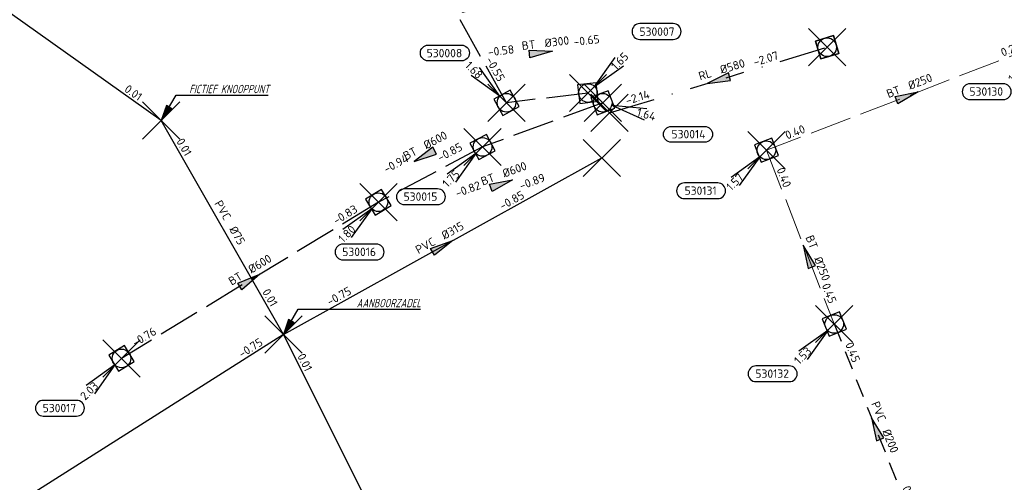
# Model space of a CAD drawing. Header units: metres. Extents: x 153343 to 157271, y 461673 to 467005.
# Tile 42 of 191: x 154305 to 154464, y 464228 to 464303. Entities that reach past the tile are written whole.
import ezdxf
from ezdxf.enums import TextEntityAlignment as Align
from ezdxf.lldxf.tags import DXFTag

# ---------------------------------------------------------------- set-up
doc = ezdxf.new("R2010")
doc.units = ezdxf.units.M
doc.header["$LTSCALE"] = 0.75
doc.header["$PDMODE"] = 3
doc.header["$PDSIZE"] = 3
for name, pattern in [('RI-HWA_BETON', [11.4, 9, -2.4]), ('RI-HWA_PVC', [6.4, 4, -2.4]), ('RI-RELINEN', [38, 10, -4, 0, -4, 4, -4, 4, -4, 0, -4])]:
    doc.linetypes.add(name, pattern=pattern)
doc.layers.get('0').update_dxf_attribs({"lineweight": 25})
doc.layers.get('defpoints').update_dxf_attribs({"lineweight": 25})
for name, color, linetype in [('aanboorzadel', 7, 'Continuous'), ('B-OI-RI-AANPIJLING', 1, 'Continuous'), ('B-OI-RI-DRUKLEIDING_TRANSPORTLEIDING_PVC_50-G', 210, 'RI-PERS'), ('B-OI-RI-DRUKLEIDING_TRANSPORTLEIDING_PVC_75-G', 210, 'RI-PERS'), ('B-OI-RI-HWA_PUTNUMMER-S @ 0.75', 151, 'Continuous'), ('B-OI-RI-HWA_TRANSPORTLEIDING_BETON_300-G', 151, 'RI-HWA_BETON'), ('B-OI-RI-HWA_TRANSPORTLEIDING_BETON_600-G', 151, 'RI-HWA_BETON'), ('B-OI-RI-HWA_TRANSPORTLEIDING_PVC_200-G', 151, 'RI-HWA_PVC'), ('B-OI-RI-PERSLEIDING_TRANSPORTLEIDING_PVC_315-G', 210, 'RI-PERS'), ('B-OI-RI-VWA_TRANSPORTLEIDING_B+RELINED_580-G', 33, 'RI-RELINEN'), ('fictief knooppunt', 7, 'Continuous'), ('gemaal', 7, 'Continuous')]:
    doc.layers.add(name, color=color, linetype=linetype)
for name, color, linetype, lineweight in [('B-OI-RI-HWA_RIOOLPUT_INSPECTIEPUT-S', 151, 'Continuous', 25), ('B-OI-RI-HWA_STROOMRICHTING-S @ 0.75', 151, 'Continuous', 25), ('B-OI-RI-HWA_TRANSPORTLEIDING_BETON_250-G', 151, 'RI-HWA_BETON', 18), ('B-OI-RI-VWA_RIOOLPUT_INSPECTIEPUT_BETON-S', 33, 'Continuous', 25), ('B-OI-RI-VWA_STROOMRICHTING-S @ 0.75', 33, 'Continuous', 25), ('N-OI-RI-BIJZONDERDERHEDEN-T18', 134, 'Continuous', 18)]:
    doc.layers.add(name, color=color, linetype=linetype, lineweight=lineweight)
doc.layers.add('inspectieput', color=7, linetype='Continuous', plot=False)
doc.layers.add('spindelschuif', color=7, linetype='Continuous', plot=False)
doc.styles.add('NLCS-ISO', font='isocpeur.ttf')
doc.styles.add('NLCS-ISO-M750-T18_CURSIEF', font='NLCS-ISO.ttf', dxfattribs={"oblique": 15, "height": 1.35})
doc.styles.get("Standard").update_dxf_attribs({"font": 'txt.shx'})
tags = doc.linetypes.add('RI-PERS', pattern='A,7,-2,["P",Standard,S=1.8,R=0,X=-0.5,Y=-0.9],-2,7,-2,[102,NLCS.SHX,S=1,R=180,X=0,Y=0],-2', length=22).pattern_tags.tags
tags[6] = DXFTag(74, 10)

# ---------------------------------------------------------------- blocks, each defined once
blk = doc.blocks.new('*U1411')
at = {"ltscale": 0.1}
blk.add_hatch(color=256, dxfattribs=at).paths.add_polyline_path([(-2.5, 0), (2.5, -0.83), (2.5, 0.83)])
at = {"ltscale": 0.1, "flags": 128}
blk.add_lwpolyline([(-2.5, 0), (2.5, -0.83), (2.5, 0.83)], close=True, dxfattribs=at)
at = {"ltscale": 0.1, "style": 'NLCS-ISO'}
for tag, p in [('BOBL', (-14.85, 0)), ('MAT', (-1, 0.5))]:
    blk.add_attdef(tag, text='', height=1.8, dxfattribs=at).set_placement(p, align=Align.BOTTOM_RIGHT)
for tag, p in [('DIA', (1, 0.5)), ('BOBR', (13.91, 0))]:
    blk.add_attdef(tag, text='', height=1.8, dxfattribs=at).set_placement(p, align=Align.BOTTOM_LEFT)
at = {"layer": 'defpoints', "ltscale": 0.1, "style": 'NLCS-ISO', "flags": 1}
blk.add_attdef('JVA', text='', height=1.8, dxfattribs=at).set_placement((0, -1), align=Align.TOP_CENTER)
blk = doc.blocks.new('*U1412')
at = {"ltscale": 0.1}
blk.add_hatch(color=256, dxfattribs=at).paths.add_polyline_path([(-2.5, 0), (2.5, -0.83), (2.5, 0.83)])
at = {"ltscale": 0.1, "flags": 128}
blk.add_lwpolyline([(-2.5, 0), (2.5, -0.83), (2.5, 0.83)], close=True, dxfattribs=at)
at = {"ltscale": 0.1, "style": 'NLCS-ISO'}
for tag, p in [('BOBL', (-15.41, 0)), ('MAT', (-1, 0.5))]:
    blk.add_attdef(tag, text='', height=1.8, dxfattribs=at).set_placement(p, align=Align.BOTTOM_RIGHT)
for tag, p in [('DIA', (1, 0.5)), ('BOBR', (6.94, 0))]:
    blk.add_attdef(tag, text='', height=1.8, dxfattribs=at).set_placement(p, align=Align.BOTTOM_LEFT)
at = {"layer": 'defpoints', "ltscale": 0.1, "style": 'NLCS-ISO', "flags": 1}
blk.add_attdef('JVA', text='', height=1.8, dxfattribs=at).set_placement((0, -1), align=Align.TOP_CENTER)
blk = doc.blocks.new('*U1415')
at = {"ltscale": 0.1}
blk.add_hatch(color=256, dxfattribs=at).paths.add_polyline_path([(2.5, 0), (-2.5, -0.83), (-2.5, 0.83)])
at = {"ltscale": 0.1, "flags": 128}
blk.add_lwpolyline([(2.5, 0), (-2.5, -0.83), (-2.5, 0.83)], close=True, dxfattribs=at)
at = {"ltscale": 0.1, "style": 'NLCS-ISO'}
for tag, p in [('BOBL', (-23.1, 0)), ('MAT', (-1, 0.5))]:
    blk.add_attdef(tag, text='', height=1.8, dxfattribs=at).set_placement(p, align=Align.BOTTOM_RIGHT)
for tag, p in [('DIA', (1, 0.5)), ('BOBR', (22.15, -0.01))]:
    blk.add_attdef(tag, text='', height=1.8, dxfattribs=at).set_placement(p, align=Align.BOTTOM_LEFT)
at = {"layer": 'defpoints', "ltscale": 0.1, "style": 'NLCS-ISO', "flags": 1}
blk.add_attdef('JVA', text='', height=1.8, dxfattribs=at).set_placement((0, -1), align=Align.TOP_CENTER)
blk = doc.blocks.new('*U1361')
at = {"ltscale": 0.1}
blk.add_hatch(color=256, dxfattribs=at).paths.add_polyline_path([(2.5, 0), (-2.5, -0.83), (-2.5, 0.83)])
at = {"ltscale": 0.1, "flags": 128}
blk.add_lwpolyline([(2.5, 0), (-2.5, -0.83), (-2.5, 0.83)], close=True, dxfattribs=at)
at = {"ltscale": 0.1, "style": 'NLCS-ISO'}
for tag, p in [('BOBL', (-22.95, 0)), ('MAT', (-1, 0.5))]:
    blk.add_attdef(tag, text='', height=1.8, dxfattribs=at).set_placement(p, align=Align.BOTTOM_RIGHT)
for tag, p in [('DIA', (1, 0.5)), ('BOBR', (22, -0.01))]:
    blk.add_attdef(tag, text='', height=1.8, dxfattribs=at).set_placement(p, align=Align.BOTTOM_LEFT)
at = {"layer": 'defpoints', "ltscale": 0.1, "style": 'NLCS-ISO', "flags": 1}
blk.add_attdef('JVA', text='', height=1.8, dxfattribs=at).set_placement((0, -1), align=Align.TOP_CENTER)
blk = doc.blocks.new('*U1362')
at = {"ltscale": 0.1}
blk.add_hatch(color=256, dxfattribs=at).paths.add_polyline_path([(-2.5, 0), (2.5, -0.83), (2.5, 0.83)])
at = {"ltscale": 0.1, "flags": 128}
blk.add_lwpolyline([(-2.5, 0), (2.5, -0.83), (2.5, 0.83)], close=True, dxfattribs=at)
at = {"ltscale": 0.1, "style": 'NLCS-ISO'}
for tag, p in [('BOBL', (-3.33, 0)), ('MAT', (-1, 0.5))]:
    blk.add_attdef(tag, text='', height=1.8, dxfattribs=at).set_placement(p, align=Align.BOTTOM_RIGHT)
for tag, p in [('DIA', (1, 0.5)), ('BOBR', (2.38, -3.24))]:
    blk.add_attdef(tag, text='', height=1.8, dxfattribs=at).set_placement(p, align=Align.BOTTOM_LEFT)
at = {"layer": 'defpoints', "ltscale": 0.1, "style": 'NLCS-ISO', "flags": 1}
blk.add_attdef('JVA', text='', height=1.8, dxfattribs=at).set_placement((0, -1), align=Align.TOP_CENTER)
blk = doc.blocks.new('*U1358')
at = {"ltscale": 0.1}
blk.add_hatch(color=256, dxfattribs=at).paths.add_polyline_path([(2.5, 0), (-2.5, -0.83), (-2.5, 0.83)])
at = {"ltscale": 0.1, "flags": 128}
blk.add_lwpolyline([(2.5, 0), (-2.5, -0.83), (-2.5, 0.83)], close=True, dxfattribs=at)
at = {"ltscale": 0.1, "style": 'NLCS-ISO'}
for tag, p in [('BOBL', (-4.41, 0)), ('MAT', (-1, 0.5))]:
    blk.add_attdef(tag, text='', height=1.8, dxfattribs=at).set_placement(p, align=Align.BOTTOM_RIGHT)
for tag, p in [('DIA', (1, 0.5)), ('BOBR', (3.47, -3.24))]:
    blk.add_attdef(tag, text='', height=1.8, dxfattribs=at).set_placement(p, align=Align.BOTTOM_LEFT)
at = {"layer": 'defpoints', "ltscale": 0.1, "style": 'NLCS-ISO', "flags": 1}
blk.add_attdef('JVA', text='', height=1.8, dxfattribs=at).set_placement((0, -1), align=Align.TOP_CENTER)
blk = doc.blocks.new('*U1353')
at = {"ltscale": 0.1}
blk.add_hatch(color=256, dxfattribs=at).paths.add_polyline_path([(2.5, 0), (-2.5, -0.83), (-2.5, 0.83)])
at = {"ltscale": 0.1, "flags": 128}
blk.add_lwpolyline([(2.5, 0), (-2.5, -0.83), (-2.5, 0.83)], close=True, dxfattribs=at)
at = {"ltscale": 0.1, "style": 'NLCS-ISO'}
for tag, p in [('BOBL', (-18.13, 0)), ('MAT', (-1, 0.5))]:
    blk.add_attdef(tag, text='', height=1.8, dxfattribs=at).set_placement(p, align=Align.BOTTOM_RIGHT)
for tag, p in [('DIA', (1, 0.5)), ('BOBR', (17.18, 0))]:
    blk.add_attdef(tag, text='', height=1.8, dxfattribs=at).set_placement(p, align=Align.BOTTOM_LEFT)
at = {"layer": 'defpoints', "ltscale": 0.1, "style": 'NLCS-ISO', "flags": 1}
blk.add_attdef('JVA', text='', height=1.8, dxfattribs=at).set_placement((0, -1), align=Align.TOP_CENTER)
blk = doc.blocks.new('*U66')
at = {"ltscale": 0.1}
blk.add_hatch(color=256, dxfattribs=at).paths.add_polyline_path([(2.5, 0), (-2.5, -0.83), (-2.5, 0.83)])
at = {"ltscale": 0.1, "flags": 128}
blk.add_lwpolyline([(2.5, 0), (-2.5, -0.83), (-2.5, 0.83)], close=True, dxfattribs=at)
at = {"ltscale": 0.1, "style": 'NLCS-ISO'}
for tag, p in [('BOBL', (-5.66, 0)), ('MAT', (-1, 0.5))]:
    blk.add_attdef(tag, text='', height=1.8, dxfattribs=at).set_placement(p, align=Align.BOTTOM_RIGHT)
for tag, p in [('DIA', (1, 0.5)), ('BOBR', (7.22, 0))]:
    blk.add_attdef(tag, text='', height=1.8, dxfattribs=at).set_placement(p, align=Align.BOTTOM_LEFT)
at = {"layer": 'defpoints', "ltscale": 0.1, "style": 'NLCS-ISO', "flags": 1}
blk.add_attdef('JVA', text='', height=1.8, dxfattribs=at).set_placement((0, -1), align=Align.TOP_CENTER)
blk = doc.blocks.new('*U1350')
at = {"ltscale": 0.1, "style": 'NLCS-ISO'}
for tag, p in [('BOBL', (-57.53, 0)), ('MAT', (-1, 0.5))]:
    blk.add_attdef(tag, text='', height=1.8, dxfattribs=at).set_placement(p, align=Align.BOTTOM_RIGHT)
for tag, p in [('DIA', (1, 0.5)), ('BOBR', (56.58, -0.03))]:
    blk.add_attdef(tag, text='', height=1.8, dxfattribs=at).set_placement(p, align=Align.BOTTOM_LEFT)
at = {"layer": 'defpoints', "ltscale": 0.1, "style": 'NLCS-ISO', "flags": 1}
blk.add_attdef('JVA', text='', height=1.8, dxfattribs=at).set_placement((0, -1), align=Align.TOP_CENTER)
blk = doc.blocks.new('*U1199')
at = {"ltscale": 0.1, "style": 'NLCS-ISO'}
for tag, p in [('BOBL', (-17.14, 0)), ('MAT', (-1, 0.5))]:
    blk.add_attdef(tag, text='', height=1.8, dxfattribs=at).set_placement(p, align=Align.BOTTOM_RIGHT)
for tag, p in [('DIA', (1, 0.5)), ('BOBR', (16.2, 0))]:
    blk.add_attdef(tag, text='', height=1.8, dxfattribs=at).set_placement(p, align=Align.BOTTOM_LEFT)
at = {"layer": 'defpoints', "ltscale": 0.1, "style": 'NLCS-ISO', "flags": 1}
blk.add_attdef('JVA', text='', height=1.8, dxfattribs=at).set_placement((0, -1), align=Align.TOP_CENTER)
blk = doc.blocks.new('*U1208')
at = {"ltscale": 0.1, "style": 'NLCS-ISO'}
for tag, p in [('BOBL', (-65.35, 0)), ('MAT', (-1, 0.5))]:
    blk.add_attdef(tag, text='', height=1.8, dxfattribs=at).set_placement(p, align=Align.BOTTOM_RIGHT)
for tag, p in [('DIA', (1, 0.5)), ('BOBR', (64.4, -0.04))]:
    blk.add_attdef(tag, text='', height=1.8, dxfattribs=at).set_placement(p, align=Align.BOTTOM_LEFT)
at = {"layer": 'defpoints', "ltscale": 0.1, "style": 'NLCS-ISO', "flags": 1}
blk.add_attdef('JVA', text='', height=1.8, dxfattribs=at).set_placement((0, -1), align=Align.TOP_CENTER)
blk = doc.blocks.new('*U1209')
at = {"ltscale": 0.1}
blk.add_hatch(color=256, dxfattribs=at).paths.add_polyline_path([(2.5, 0), (-2.5, -0.83), (-2.5, 0.83)])
at = {"ltscale": 0.1, "flags": 128}
blk.add_lwpolyline([(2.5, 0), (-2.5, -0.83), (-2.5, 0.83)], close=True, dxfattribs=at)
at = {"ltscale": 0.1, "style": 'NLCS-ISO'}
for tag, p in [('BOBL', (-21.9, 0)), ('MAT', (-1, 0.5))]:
    blk.add_attdef(tag, text='', height=1.8, dxfattribs=at).set_placement(p, align=Align.BOTTOM_RIGHT)
for tag, p in [('DIA', (1, 0.5)), ('BOBR', (14.93, 0))]:
    blk.add_attdef(tag, text='', height=1.8, dxfattribs=at).set_placement(p, align=Align.BOTTOM_LEFT)
at = {"layer": 'defpoints', "ltscale": 0.1, "style": 'NLCS-ISO', "flags": 1}
blk.add_attdef('JVA', text='', height=1.8, dxfattribs=at).set_placement((0, -1), align=Align.TOP_CENTER)
blk = doc.blocks.new('*U1204')
at = {"ltscale": 0.1}
blk.add_hatch(color=256, dxfattribs=at).paths.add_polyline_path([(2.5, 0), (-2.5, -0.83), (-2.5, 0.83)])
at = {"ltscale": 0.1, "flags": 128}
blk.add_lwpolyline([(2.5, 0), (-2.5, -0.83), (-2.5, 0.83)], close=True, dxfattribs=at)
at = {"ltscale": 0.1, "style": 'NLCS-ISO'}
for tag, p in [('BOBL', (-89.41, 0)), ('MAT', (-1, 0.5))]:
    blk.add_attdef(tag, text='', height=1.8, dxfattribs=at).set_placement(p, align=Align.BOTTOM_RIGHT)
for tag, p in [('DIA', (1, 0.5)), ('BOBR', (88.46, -0.05))]:
    blk.add_attdef(tag, text='', height=1.8, dxfattribs=at).set_placement(p, align=Align.BOTTOM_LEFT)
at = {"layer": 'defpoints', "ltscale": 0.1, "style": 'NLCS-ISO', "flags": 1}
blk.add_attdef('JVA', text='', height=1.8, dxfattribs=at).set_placement((0, -1), align=Align.TOP_CENTER)
blk = doc.blocks.new('*U1202')
at = {"ltscale": 0.1}
blk.add_hatch(color=256, dxfattribs=at).paths.add_polyline_path([(-2.5, 0), (2.5, -0.83), (2.5, 0.83)])
at = {"ltscale": 0.1, "flags": 128}
blk.add_lwpolyline([(-2.5, 0), (2.5, -0.83), (2.5, 0.83)], close=True, dxfattribs=at)
at = {"ltscale": 0.1, "style": 'NLCS-ISO'}
for tag, p in [('BOBL', (-15.07, 0)), ('MAT', (-1, 0.5))]:
    blk.add_attdef(tag, text='', height=1.8, dxfattribs=at).set_placement(p, align=Align.BOTTOM_RIGHT)
for tag, p in [('DIA', (1, 0.5)), ('BOBR', (8.35, 0))]:
    blk.add_attdef(tag, text='', height=1.8, dxfattribs=at).set_placement(p, align=Align.BOTTOM_LEFT)
at = {"layer": 'defpoints', "ltscale": 0.1, "style": 'NLCS-ISO', "flags": 1}
blk.add_attdef('JVA', text='', height=1.8, dxfattribs=at).set_placement((0, -1), align=Align.TOP_CENTER)
blk = doc.blocks.new('B-SRI-PUT_HWA-SO')
at = {"lineweight": -3, "flags": 128}
blk.add_lwpolyline([(-2, -2), (2, -2), (2, 2), (-2, 2)], close=True, dxfattribs=at)
at = {"lineweight": -3}
blk.add_circle((0, 0), 2, dxfattribs=at)
blk = doc.blocks.new('*U241')
for q in [(-7.6, -5.83), (-5.83, -7.6)]:
    blk.add_line((-1.41, -1.41), q)
blk.add_lwpolyline([(-16.81, -12.39), (-9.65, -12.39, 1), (-9.65, -9.01), (-16.81, -9.01, 1)], format="xyb", close=True)
at = {"ltscale": 0.1, "style": 'NLCS-ISO'}
blk.add_attdef('PUTHGT', text='', height=1.8, rotation=45, dxfattribs=at).set_placement((-8.44, -8.48), align=Align.MIDDLE_LEFT)
blk.add_attdef('PUTNR', text='', height=1.8, dxfattribs=at).set_placement((-13.33, -8.87), align=Align.MIDDLE_CENTER)
blk = doc.blocks.new('*U2437')
for q in [(-7.6, -5.83), (-5.83, -7.6)]:
    blk.add_line((-1.41, -1.41), q)
blk.add_lwpolyline([(-17.61, -10.4), (-10.45, -10.4, 1), (-10.45, -7.02), (-17.61, -7.02, 1)], format="xyb", close=True)
at = {"ltscale": 0.1, "style": 'NLCS-ISO'}
blk.add_attdef('PUTHGT', text='', height=1.8, rotation=45, dxfattribs=at).set_placement((-8.44, -8.48), align=Align.MIDDLE_LEFT)
blk.add_attdef('PUTNR', text='', height=1.8, dxfattribs=at).set_placement((-14.13, -6.87), align=Align.MIDDLE_CENTER)
blk = doc.blocks.new('*U735')
for q in [(-7.6, -5.83), (-5.83, -7.6)]:
    blk.add_line((-1.41, -1.41), q)
blk.add_lwpolyline([(-7.61, -12.39), (-0.45, -12.39, 1), (-0.45, -9.01), (-7.61, -9.01, 1)], format="xyb", close=True)
at = {"ltscale": 0.1, "style": 'NLCS-ISO'}
blk.add_attdef('PUTHGT', text='', height=1.8, rotation=45, dxfattribs=at).set_placement((-8.44, -8.48), align=Align.MIDDLE_LEFT)
blk.add_attdef('PUTNR', text='', height=1.8, dxfattribs=at).set_placement((-4.13, -8.87), align=Align.MIDDLE_CENTER)
blk = doc.blocks.new('*U736')
for q in [(8.86, -3.64), (9.5, -1.22)]:
    blk.add_line((1.93, -0.51), q)
blk.add_lwpolyline([(21.89, -8.47), (14.73, -8.47, -1), (14.73, -5.09), (21.89, -5.09, -1)], format="xyb", close=True)
at = {"ltscale": 0.1, "style": 'NLCS-ISO'}
blk.add_attdef('PUTHGT', text='', height=1.8, rotation=345.165, dxfattribs=at).set_placement((7.39, -1.99), align=Align.MIDDLE_LEFT)
blk.add_attdef('PUTNR', text='', height=1.8, dxfattribs=at).set_placement((18.41, -4.94), align=Align.MIDDLE_CENTER)
blk = doc.blocks.new('*U255')
for q in [(-5.83, 7.6), (-7.6, 5.83)]:
    blk.add_line((-1.41, 1.41), q)
blk.add_lwpolyline([(-16.81, 12.39), (-9.65, 12.39, -1), (-9.65, 9.01), (-16.81, 9.01, -1)], format="xyb", close=True)
at = {"ltscale": 0.1, "style": 'NLCS-ISO'}
blk.add_attdef('PUTNR', text='', height=1.8, dxfattribs=at).set_placement((-13.33, 10.67), align=Align.MIDDLE_CENTER)
blk.add_attdef('PUTHGT', text='', height=1.8, rotation=315, dxfattribs=at).set_placement((-8.44, 8.48), align=Align.MIDDLE_LEFT)
blk = doc.blocks.new('*U740')
for q in [(5.83, 7.6), (7.6, 5.83)]:
    blk.add_line((1.41, 1.41), q)
blk.add_lwpolyline([(18.31, 14.91), (11.15, 14.91, 1), (11.15, 11.53), (18.31, 11.53, 1)], format="xyb", close=True)
at = {"ltscale": 0.1, "style": 'NLCS-ISO'}
blk.add_attdef('PUTHGT', text='', height=1.8, rotation=45, dxfattribs=at).set_placement((5.39, 5.43), align=Align.MIDDLE_LEFT)
blk.add_attdef('PUTNR', text='', height=1.8, dxfattribs=at).set_placement((14.83, 13.19), align=Align.MIDDLE_CENTER)
blk = doc.blocks.new('B-SRI-PUT_VWA-SO')
at = {"flags": 128}
blk.add_lwpolyline([(-2, 2), (2, 2), (2, -2), (-2, -2)], close=True, dxfattribs=at)
at = {"lineweight": -3, "flags": 128}
blk.add_lwpolyline([(2, -2), (2, 2), (-2, 2), (-2, -2)], close=True, dxfattribs=at)
at = {"lineweight": -3}
blk.add_circle((0, 0), 2, dxfattribs=at)

msp = doc.modelspace()

# ---------------------------------------------------------------- linework, layer by layer
at = {"layer": 'aanboorzadel', "color": 0, "transparency": 33554610}
msp.add_point((154347.88, 464251.81), dxfattribs=at)
at = {"layer": 'B-OI-RI-AANPIJLING', "transparency": 33554610, "flags": 128}
for points in [[(154328.2, 464286.31), (154329.9, 464288.21), (154329.02, 464288.72), (154328.2, 464286.31), (154329.17, 464288.64), (154329.32, 464288.55), (154328.2, 464286.31), (154329.61, 464288.38), (154329.76, 464288.29), (154328.2, 464286.31), (154330.59, 464290.39), (154345.44, 464290.39)], [(154347.88, 464251.81), (154349.58, 464253.71), (154348.7, 464254.22), (154347.88, 464251.81), (154348.85, 464254.14), (154349, 464254.05), (154347.88, 464251.81), (154349.29, 464253.88), (154349.44, 464253.79), (154347.88, 464251.81), (154350.27, 464255.89), (154369.98, 464255.89)]]:
    msp.add_lwpolyline(points, dxfattribs=at)
at = {"layer": 'B-OI-RI-DRUKLEIDING_TRANSPORTLEIDING_PVC_50-G', "transparency": 33554610}
msp.add_line((154347.88, 464251.81), (154397.95, 464151.59), dxfattribs=at)
at = {"layer": 'B-OI-RI-DRUKLEIDING_TRANSPORTLEIDING_PVC_75-G', "transparency": 33554610}
for p, q in [((154328.2, 464286.31), (154246.42, 464344.38)), ((154347.88, 464251.81), (154328.2, 464286.31))]:
    msp.add_line(p, q, dxfattribs=at)
at = {"layer": 'B-OI-RI-HWA_TRANSPORTLEIDING_BETON_250-G', "transparency": 33554610}
for p, q in [((154471.08, 464298.98), (154425.67, 464281.52)), ((154425.67, 464281.52), (154436.6, 464253.52))]:
    msp.add_line(p, q, dxfattribs=at)
at = {"layer": 'B-OI-RI-HWA_TRANSPORTLEIDING_BETON_300-G', "transparency": 33554610}
for p, q in [((154383.81, 464289.17), (154363.73, 464325.14)), ((154396.93, 464290.74), (154383.81, 464289.17))]:
    msp.add_line(p, q, dxfattribs=at)
at = {"layer": 'B-OI-RI-HWA_TRANSPORTLEIDING_BETON_600-G', "transparency": 33554610}
for p, q in [((154399.31, 464289.17), (154379.95, 464282.05)), ((154379.95, 464282.05), (154363.17, 464273.14)), ((154363.17, 464273.14), (154321.8, 464247.97))]:
    msp.add_line(p, q, dxfattribs=at)
at = {"layer": 'B-OI-RI-HWA_TRANSPORTLEIDING_PVC_200-G', "transparency": 33554610}
msp.add_line((154436.6, 464253.52), (154450, 464219.8), dxfattribs=at)
at = {"layer": 'B-OI-RI-PERSLEIDING_TRANSPORTLEIDING_PVC_315-G', "transparency": 33554610}
for q in [(154399.18, 464280.27), (154222.75, 464172.56)]:
    msp.add_line((154347.88, 464251.81), q, dxfattribs=at)
at = {"layer": 'B-OI-RI-VWA_TRANSPORTLEIDING_B+RELINED_580-G', "transparency": 33554610}
msp.add_line((154400.41, 464287.56), (154435.46, 464298.12), dxfattribs=at)
at = {"layer": 'fictief knooppunt', "color": 0, "transparency": 33554610}
msp.add_point((154328.2, 464286.31), dxfattribs=at)
at = {"layer": 'gemaal', "color": 0, "transparency": 33554610}
msp.add_point((154399.18, 464280.27), dxfattribs=at)
at = {"layer": 'inspectieput', "color": 0, "transparency": 33554610}
for p in [(154435.46, 464298.12), (154396.93, 464290.74), (154383.81, 464289.17), (154399.31, 464289.17), (154379.95, 464282.05), (154425.67, 464281.52), (154363.17, 464273.14), (154436.6, 464253.52), (154321.8, 464247.97)]:
    msp.add_point(p, dxfattribs=at)
at = {"layer": 'spindelschuif', "color": 0, "transparency": 33554610}
msp.add_point((154400.41, 464287.56), dxfattribs=at)

# ---------------------------------------------------------------- block references
at = {"layer": 'B-OI-RI-HWA_PUTNUMMER-S @ 0.75', "color": 0, "transparency": 33554610, "xscale": 0.75, "yscale": 0.75, "zscale": 0.75}
for name, p, values in [('*U740', (154396.93, 464290.74), {'PUTNR': '530007', 'PUTHGT': '1.65'}), ('*U255', (154383.81, 464289.17), {'PUTNR': '530008', 'PUTHGT': '1.68'})]:
    msp.add_blockref(name, p, dxfattribs=at).add_auto_attribs(values)
at = {"layer": 'B-OI-RI-HWA_PUTNUMMER-S @ 0.75', "color": 0, "transparency": 33554610}
ref = msp.add_blockref('*U241', (154471.08, 464298.98), dxfattribs=dict(at, xscale=0.75, yscale=0.75, zscale=0.75))
ref.add_attrib('PUTNR', '530130', dxfattribs={"layer": '0', "ltscale": 0.1, "height": 1.35, "style": 'NLCS-ISO'}).set_placement((154461.08, 464290.98), align=Align.MIDDLE_CENTER)
ref.add_attrib('PUTHGT', '1.52', dxfattribs={"layer": '0', "ltscale": 0.1, "height": 1.35, "rotation": 45, "style": 'NLCS-ISO'}).set_placement((154464.94, 464292.81), align=Align.MIDDLE_LEFT)
ref = msp.add_blockref('*U736', (154399.31, 464289.17), dxfattribs=dict(at, xscale=0.75, yscale=0.75, zscale=0.75))
ref.add_attrib('PUTNR', '530014', dxfattribs={"layer": '0', "ltscale": 0.1, "height": 1.35, "style": 'NLCS-ISO'}).set_placement((154413.12, 464284.11), align=Align.MIDDLE_CENTER)
ref.add_attrib('PUTHGT', '1.64', dxfattribs={"layer": '0', "ltscale": 0.1, "height": 1.35, "rotation": 345.165, "style": 'NLCS-ISO'}).set_placement((154404.85, 464287.68), align=Align.MIDDLE_LEFT)
ref = msp.add_blockref('*U241', (154379.95, 464282.05), dxfattribs=dict(at, xscale=0.75, yscale=0.75, zscale=0.75))
ref.add_attrib('PUTNR', '530015', dxfattribs={"layer": '0', "ltscale": 0.1, "height": 1.35, "style": 'NLCS-ISO'}).set_placement((154369.95, 464274.05), align=Align.MIDDLE_CENTER)
ref.add_attrib('PUTHGT', '1.75', dxfattribs={"layer": '0', "ltscale": 0.1, "height": 1.35, "rotation": 45, "style": 'NLCS-ISO'}).set_placement((154373.81, 464275.88), align=Align.MIDDLE_LEFT)
ref = msp.add_blockref('*U2437', (154425.67, 464281.52), dxfattribs=dict(at, xscale=0.75, yscale=0.75, zscale=0.75))
ref.add_attrib('PUTNR', '530131', dxfattribs={"layer": '0', "ltscale": 0.1, "height": 1.35, "style": 'NLCS-ISO'}).set_placement((154415.07, 464275.01), align=Align.MIDDLE_CENTER)
ref.add_attrib('PUTHGT', '1.57', dxfattribs={"layer": '0', "ltscale": 0.1, "height": 1.35, "rotation": 45, "style": 'NLCS-ISO'}).set_placement((154419.53, 464275.35), align=Align.MIDDLE_LEFT)
ref = msp.add_blockref('*U735', (154363.17, 464273.14), dxfattribs=dict(at, xscale=0.75, yscale=0.75, zscale=0.75))
ref.add_attrib('PUTNR', '530016', dxfattribs={"layer": '0', "ltscale": 0.1, "height": 1.35, "style": 'NLCS-ISO'}).set_placement((154360.07, 464265.14), align=Align.MIDDLE_CENTER)
ref.add_attrib('PUTHGT', '1.80', dxfattribs={"layer": '0', "ltscale": 0.1, "height": 1.35, "rotation": 45, "style": 'NLCS-ISO'}).set_placement((154357.03, 464266.97), align=Align.MIDDLE_LEFT)
ref = msp.add_blockref('*U241', (154436.6, 464253.52), dxfattribs=dict(at, xscale=0.75, yscale=0.75, zscale=0.75))
ref.add_attrib('PUTNR', '530132', dxfattribs={"layer": '0', "ltscale": 0.1, "height": 1.35, "style": 'NLCS-ISO'}).set_placement((154426.6, 464245.52), align=Align.MIDDLE_CENTER)
ref.add_attrib('PUTHGT', '1.53', dxfattribs={"layer": '0', "ltscale": 0.1, "height": 1.35, "rotation": 45, "style": 'NLCS-ISO'}).set_placement((154430.46, 464247.35), align=Align.MIDDLE_LEFT)
ref = msp.add_blockref('*U241', (154321.8, 464247.97), dxfattribs=dict(at, xscale=0.75, yscale=0.75, zscale=0.75))
ref.add_attrib('PUTNR', '530017', dxfattribs={"layer": '0', "ltscale": 0.1, "height": 1.35, "style": 'NLCS-ISO'}).set_placement((154311.8, 464239.97), align=Align.MIDDLE_CENTER)
ref.add_attrib('PUTHGT', '2.03', dxfattribs={"layer": '0', "ltscale": 0.1, "height": 1.35, "rotation": 45, "style": 'NLCS-ISO'}).set_placement((154315.47, 464241.61), align=Align.MIDDLE_LEFT)
at = {"layer": 'B-OI-RI-HWA_RIOOLPUT_INSPECTIEPUT-S', "transparency": 33554610}
for p, xscale, yscale, zscale, rotation in [((154383.81, 464289.17), 0.75, 0.75, 0.75, 119.1721323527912), ((154396.93, 464290.74), 0.7499999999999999, 0.7499999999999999, 0.7499999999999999, 186.8238303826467), ((154399.31, 464289.17), 0.7500000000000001, 0.7500000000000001, 0.7500000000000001, 200.1919371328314), ((154379.95, 464282.05), 0.75, 0.75, 0.75, 207.9678226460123), ((154425.67, 464281.52), 0.7499999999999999, 0.7499999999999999, 0.7499999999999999, 291.3235427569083), ((154363.17, 464273.14), 0.75, 0.75, 0.75, 211.3168284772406), ((154436.6, 464253.52), 0.75, 0.75, 0.75, 291.6723915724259), ((154321.8, 464247.97), 0.75, 0.75, 0.75, 31.3168284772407)]:
    msp.add_blockref('B-SRI-PUT_HWA-SO', p, dxfattribs=dict(at, xscale=xscale, yscale=yscale, zscale=zscale, rotation=rotation))
at = {"layer": 'B-OI-RI-HWA_STROOMRICHTING-S @ 0.75', "color": 0, "transparency": 33554610}
for name, p, xscale, yscale, zscale, rotation, values in [('*U1353', (154373.77, 464307.16), 0.75, 0.75, 0.75, 299.1721323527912, {'MAT': 'BT', 'DIA': '%%c300', 'BOBL': '-0.54', 'BOBR': '-0.55'}), ('*U66', (154389.37, 464297.25), 0.75, 0.75, 0.75, 6.823830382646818, {'MAT': 'BT', 'DIA': '%%c300', 'BOBL': '-0.58', 'BOBR': '-0.65'}), ('*U1415', (154448.38, 464290.25), 0.75, 0.75, 0.75, 21.03159230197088, {'MAT': 'BT', 'DIA': '%%c250', 'BOBL': '0.40', 'BOBR': '0.29'}), ('*U1362', (154370.59, 464280.58), 0.7499999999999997, 0.7499999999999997, 0.7499999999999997, 27.96782264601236, {'MAT': 'BT', 'DIA': '%%c600', 'BOBL': '-0.94', 'BOBR': '-0.85'}), ('*U1358', (154383.03, 464276.1), 0.75, 0.75, 0.75, 20.19193713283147, {'MAT': 'BT', 'DIA': '%%c600', 'BOBL': '-0.82', 'BOBR': '-0.89'}), ('*U1412', (154432.29, 464264.46), 0.75, 0.75, 0.75, 291.3235427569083, {'MAT': 'BT', 'DIA': '%%c250', 'BOBL': '0.40', 'BOBR': '0.45'}), ('*U1361', (154342.48, 464260.55), 0.75, 0.75, 0.75, 31.31682847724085, {'MAT': 'BT', 'DIA': '%%c600', 'BOBL': '-0.76', 'BOBR': '-0.83'}), ('*U1411', (154443.3, 464236.66), 0.75, 0.75, 0.75, 291.6723915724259, {'MAT': 'PVC', 'DIA': '%%c200', 'BOBL': '0.45', 'BOBR': '0.49'})]:
    msp.add_blockref(name, p, dxfattribs=dict(at, xscale=xscale, yscale=yscale, zscale=zscale, rotation=rotation)).add_auto_attribs(values)
at = {"layer": 'B-OI-RI-VWA_RIOOLPUT_INSPECTIEPUT_BETON-S', "transparency": 33554610, "xscale": 0.75, "yscale": 0.75, "zscale": 0.75, "rotation": 196.7667074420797}
msp.add_blockref('B-SRI-PUT_VWA-SO', (154435.46, 464298.12), dxfattribs=at)
at = {"layer": 'B-OI-RI-VWA_STROOMRICHTING-S @ 0.75', "color": 0, "transparency": 33554610, "xscale": 0.75, "yscale": 0.75, "zscale": 0.75}
for name, p, rotation, values in [('*U1350', (154287.31, 464315.34), 324.622360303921, {'MAT': 'PVC', 'DIA': '%%c75', 'BOBL': '0.01', 'BOBR': '0.01'}), ('*U1202', (154417.93, 464292.84), 16.76670744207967, {'MAT': 'RL', 'DIA': '%%c580', 'BOBL': '-2.14', 'BOBR': '-2.07'}), ('*U1199', (154338.04, 464269.06), 299.7019389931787, {'MAT': 'PVC', 'DIA': '%%c75', 'BOBL': '0.01', 'BOBR': '0.01'}), ('*U1209', (154373.53, 464266.04), 29.02045430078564, {'MAT': 'PVC', 'DIA': '%%c315', 'BOBL': '-0.75', 'BOBR': '-0.85'}), ('*U1204', (154285.32, 464212.18), 32.34777030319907, {'MAT': 'PVC', 'DIA': '%%c315', 'BOBL': '-0.25', 'BOBR': '-0.75'}), ('*U1208', (154372.92, 464201.7), 296.5467538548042, {'MAT': 'PVC', 'DIA': '%%c50', 'BOBL': '0.01', 'BOBR': '0.01'})]:
    msp.add_blockref(name, p, dxfattribs=dict(at, rotation=rotation)).add_auto_attribs(values)

# ---------------------------------------------------------------- texts
at = {"layer": 'N-OI-RI-BIJZONDERDERHEDEN-T18', "transparency": 33554610, "style": 'NLCS-ISO-M750-T18_CURSIEF', "oblique": 15, "width": 0.8}
for s, p in [('FICTIEF KNOOPPUNT', (154332.7, 464290.71)), ('AANBOORZADEL', (154359.68, 464256.21))]:
    msp.add_text(s, height=1.35, dxfattribs=at).set_placement(p)

doc.saveas('drawing.dxf')
